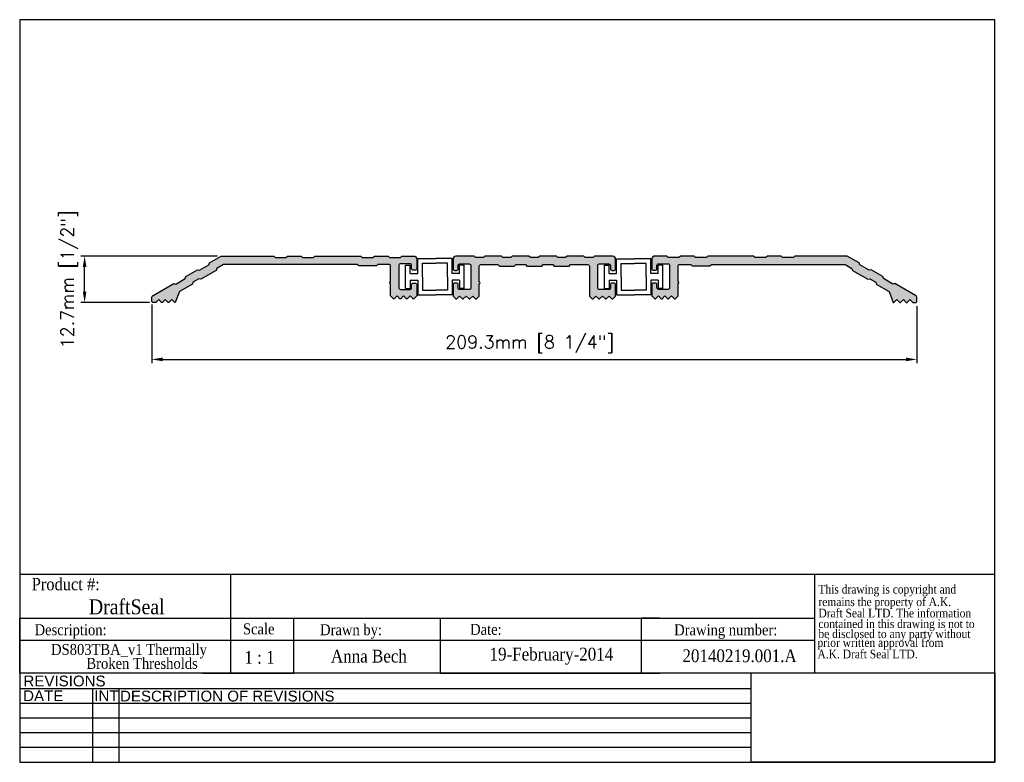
# Model space of a CAD drawing. Header units: millimetres. Extents: x 2362 to 2631, y 15 to 219.
import ezdxf
from ezdxf.enums import TextEntityAlignment as Align

# ---------------------------------------------------------------- set-up
doc = ezdxf.new("R2010")
doc.units = ezdxf.units.MM
doc.header["$MEASUREMENT"] = 0
doc.layers.add('AM_5', color=3, linetype='Continuous', lineweight=25)
doc.layers.add('BORDER', color=7, linetype='Continuous', lineweight=25)
for name, color, linetype in [('Current', 7, 'Continuous'), ('DRAWING', 7, 'Continuous'), ('DRAWING1', 5, 'Continuous'), ('FRAME', 7, 'Continuous')]:
    doc.layers.add(name, color=color, linetype=linetype)
doc.styles.add('DS GROUP', font='arial.ttf')
doc.styles.get("Standard").update_dxf_attribs({"font": 'ROMANS.SHX'})
doc.styles.add('TAG', font='GARA.TTF')
doc.dimstyles.new('AM_ISO$0', dxfattribs={"dimtxt": 1.5, "dimasz": 1.5, "dimexe": 1, "dimexo": 1, "dimgap": 1.5, "dimtad": 1, "dimdec": 0, "dimdsep": 46, "dimtxsty": 'Standard', "dimcen": 0, "dimclrd": 256, "dimclre": 256, "dimclrt": 2, "dimadec": 0, "dimazin": 2, "dimtp": 0.1, "dimtm": 0.1, "dimtfac": 0.71, "dimtdec": 0, "dimtmove": 0, "dimatfit": 3, "dimfxl": 1, "dimlwd": -1, "dimlwe": -1, "dimarcsym": 1})
picture_1 = doc.add_image_def('image1.bmp', size_in_pixel=(901, 331))

# ---------------------------------------------------------------- blocks, each defined once
blk = doc.blocks.new('A$C08671A0E')
at = {"layer": 'FRAME', "style": 'TAG'}
for s, p in [('This drawing is copyright and', (14.8, -52.3)), ('remains the property of A.K.', (14.8, -101.5)), ('Draft Seal LTD. The information', (14.8, -145.7)), ('contained in this drawing is not to  ', (14.8, -187.4)), ('be disclosed to any party without ', (14.8, -226.7)), (' prior written approval from', (0, -261.2)), (' A.K. Draft Seal LTD.', (0, -306.1))]:
    blk.add_text(s, height=33.819, dxfattribs=at).set_placement(p)
blk = doc.blocks.new('*D465')
at = {"layer": 'AM_5', "linetype": 'ByBlock', "transparency": 16777216}
for p, q in [((2398.16, 140.53), (2398.16, 124.55)), ((2607.48, 140.13), (2607.48, 124.55)), ((2401.16, 125.55), (2604.48, 125.55))]:
    blk.add_line(p, q, dxfattribs=at)
at = {"layer": 'AM_5', "transparency": 16777216}
for points in [[(2401.16, 126.05), (2401.16, 125.05), (2398.16, 125.55)], [(2604.48, 126.05), (2604.48, 125.05), (2607.48, 125.55)]]:
    blk.add_solid(points, dxfattribs=at)
at = {"layer": 'Defpoints', "color": 0, "transparency": 16777216}
for p in [(2398.16, 141.53), (2607.48, 141.13), (2607.48, 125.55)]:
    blk.add_point(p, dxfattribs=at)
at = {"layer": 'AM_5', "color": 7, "transparency": 16777216, "insert": (2501.56, 129.72), "char_height": 3.5, "attachment_point": 5}
blk.add_mtext('209.3mm [8 1/4"]', dxfattribs=at)
blk = doc.blocks.new('*D466')
at = {"layer": 'AM_5', "linetype": 'ByBlock', "transparency": 16777216}
for p, q in [((2416.21, 153.83), (2378.82, 153.83)), ((2379.82, 144.13), (2379.82, 150.83)), ((2397.56, 141.13), (2378.82, 141.13))]:
    blk.add_line(p, q, dxfattribs=at)
at = {"layer": 'AM_5', "transparency": 16777216}
for points in [[(2379.32, 150.83), (2380.32, 150.83), (2379.82, 153.83)], [(2379.32, 144.13), (2380.32, 144.13), (2379.82, 141.13)]]:
    blk.add_solid(points, dxfattribs=at)
at = {"layer": 'Defpoints', "color": 0, "transparency": 16777216}
for p in [(2379.82, 153.83), (2417.21, 153.83), (2398.56, 141.13)]:
    blk.add_point(p, dxfattribs=at)
at = {"layer": 'AM_5', "color": 7, "transparency": 16777216, "insert": (2375.66, 147.48), "char_height": 3.5, "attachment_point": 5, "rotation": 90}
blk.add_mtext('12.7mm [1/2"]', dxfattribs=at)

msp = doc.modelspace()

# ---------------------------------------------------------------- hatches: boundary and pattern name
for points in [[(2454.39, 151.53), (2454.79, 151.13), (2459.64, 151.13), (2460.04, 151.53), (2463.09, 151.53, -0.414214), (2463.49, 151.13), (2463.49, 146.8, 1), (2463.49, 146.3), (2463.49, 142.92), (2464.28, 142.13), (2464.5, 142.13), (2465.29, 142.92), (2466.08, 142.13), (2466.29, 142.13), (2467.08, 142.92), (2467.87, 142.13), (2468.08, 142.13), (2468.87, 142.92), (2469.66, 142.13), (2469.87, 142.13), (2470.66, 142.92), (2470.66, 146.05, 0.414214), (2470.26, 146.45), (2469.66, 146.45, 0.414214), (2469.26, 146.05), (2469.26, 145.1, -0.414214), (2468.86, 144.7), (2466.19, 144.7, -0.414214), (2465.79, 145.1), (2465.79, 151.3, -0.414214), (2466.19, 151.7), (2468.86, 151.7, -0.414214), (2469.26, 151.3), (2469.26, 150.35, 0.414214), (2469.66, 149.95), (2470.26, 149.95, 0.414214), (2470.66, 150.35), (2470.66, 153.03, 0.414214), (2469.86, 153.83), (2466.59, 153.83), (2466.19, 153.43), (2463.24, 153.43), (2462.84, 153.83), (2459.09, 153.83), (2458.69, 153.43), (2455.74, 153.43), (2455.34, 153.83), (2442.79, 153.83), (2442.39, 153.43), (2439.44, 153.43), (2439.04, 153.83), (2435.29, 153.83), (2434.89, 153.43), (2431.94, 153.43), (2431.54, 153.83), (2417.21, 153.83), (2413.96, 151.95), (2413.82, 151.41), (2411.26, 149.93), (2410.72, 150.08), (2407.47, 148.2), (2407.32, 147.66), (2404.77, 146.18), (2404.22, 146.33), (2398.56, 143.06, 0.26795), (2398.16, 142.37), (2398.16, 141.53, 0.414214), (2398.56, 141.13), (2399.29, 141.13), (2400.08, 141.92), (2400.87, 141.13), (2401.08, 141.13), (2401.87, 141.92), (2402.66, 141.13), (2402.87, 141.13), (2403.66, 141.92), (2404.45, 141.13), (2404.61, 141.13), (2405.77, 144.1), (2409.3, 146.14), (2409.44, 146.69), (2411.04, 147.61), (2411.59, 147.46), (2415.79, 149.89), (2415.94, 150.44), (2417.83, 151.53)], [(2587.82, 151.53), (2589.71, 150.44), (2589.85, 149.89), (2594.06, 147.46), (2594.61, 147.61), (2596.2, 146.69), (2596.35, 146.14), (2599.87, 144.1), (2601.03, 141.13), (2601.2, 141.13), (2601.99, 141.92), (2602.78, 141.13), (2602.99, 141.13), (2603.78, 141.92), (2604.57, 141.13), (2604.78, 141.13), (2605.57, 141.92), (2606.36, 141.13), (2607.08, 141.13, 0.744257), (2607.3, 141.86, 0.462046), (2607.08, 143.06), (2601.43, 146.33), (2600.88, 146.18), (2598.32, 147.66), (2598.18, 148.2), (2594.93, 150.08), (2594.38, 149.93), (2591.83, 151.41), (2591.68, 151.95), (2588.43, 153.83), (2574.1, 153.83), (2573.7, 153.43), (2570.75, 153.43), (2570.35, 153.83), (2566.6, 153.83), (2566.2, 153.43), (2563.25, 153.43), (2562.85, 153.83), (2550.3, 153.83), (2549.9, 153.43), (2546.95, 153.43), (2546.55, 153.83), (2542.8, 153.83), (2542.4, 153.43), (2539.45, 153.43), (2539.05, 153.83), (2535.78, 153.83, 0.414214), (2534.98, 153.03), (2534.98, 150.35, 0.691081), (2535.68, 150.08, 0.69108), (2536.38, 150.35), (2536.38, 151.3, -0.414214), (2536.78, 151.7), (2539.45, 151.7, -0.414214), (2539.85, 151.3), (2539.85, 145.1, -0.414214), (2539.45, 144.7), (2536.78, 144.7, -0.414214), (2536.38, 145.1), (2536.38, 146.05, 0.69108), (2535.68, 146.31, 0.691081), (2534.98, 146.05), (2534.98, 142.92), (2535.77, 142.13), (2535.98, 142.13), (2536.77, 142.92), (2537.56, 142.13), (2537.77, 142.13), (2538.56, 142.92), (2539.35, 142.13), (2539.56, 142.13), (2540.35, 142.92), (2541.14, 142.13), (2541.36, 142.13), (2542.15, 142.92), (2542.15, 146.3, 1), (2542.15, 146.8), (2542.15, 151.13, -0.414214), (2542.55, 151.53), (2545.6, 151.53), (2546, 151.13), (2550.86, 151.13), (2551.26, 151.53)]]:
    msp.add_hatch(color=256).paths.add_polyline_path(points)
at = {"layer": 'Current'}
msp.add_hatch(color=256, dxfattribs=at).paths.add_polyline_path([(2500.39, 151.49), (2500.79, 151.09), (2504.85, 151.09), (2505.25, 151.49), (2507.89, 151.49), (2508.29, 151.09), (2512.35, 151.09), (2512.75, 151.49), (2517.48, 151.49, -0.414214), (2517.88, 151.09), (2517.88, 142.88), (2518.67, 142.09), (2518.89, 142.09), (2519.68, 142.88), (2520.47, 142.09), (2520.68, 142.09), (2521.47, 142.88), (2522.26, 142.09), (2522.47, 142.09), (2523.26, 142.88), (2524.05, 142.09), (2524.26, 142.09), (2525.05, 142.88), (2525.05, 146.01, 0.691081), (2524.35, 146.28, 0.69108), (2523.65, 146.01), (2523.65, 145.06, -0.414214), (2523.25, 144.66), (2520.58, 144.66, -0.414214), (2520.18, 145.06), (2520.18, 151.26, -0.414214), (2520.58, 151.66), (2523.25, 151.66, -0.414214), (2523.65, 151.26), (2523.65, 150.31, 0.69108), (2524.35, 150.05, 0.691081), (2525.05, 150.31), (2525.05, 152.99, 0.414214), (2524.25, 153.79), (2519.3, 153.79), (2518.9, 153.39), (2516.75, 153.39), (2516.35, 153.79), (2511.8, 153.79), (2511.4, 153.39), (2509.25, 153.39), (2508.85, 153.79), (2504.3, 153.79), (2503.9, 153.39), (2501.75, 153.39), (2501.35, 153.79), (2496.8, 153.79), (2496.4, 153.39), (2494.25, 153.39), (2493.85, 153.79), (2489.3, 153.79), (2488.9, 153.39), (2486.75, 153.39), (2486.35, 153.79), (2481.4, 153.79, 0.414214), (2480.6, 152.99), (2480.6, 150.31, 0.691081), (2481.3, 150.05, 0.69108), (2482, 150.31), (2482, 151.26, -0.414214), (2482.4, 151.66), (2485.07, 151.66, -0.414214), (2485.47, 151.26), (2485.47, 145.06, -0.414214), (2485.07, 144.66), (2482.4, 144.66, -0.414214), (2482, 145.06), (2482, 146.01, 0.69108), (2481.3, 146.28, 0.691081), (2480.6, 146.01), (2480.6, 142.88), (2481.39, 142.09), (2481.6, 142.09), (2482.39, 142.88), (2483.18, 142.09), (2483.39, 142.09), (2484.18, 142.88), (2484.97, 142.09), (2485.18, 142.09), (2485.97, 142.88), (2486.76, 142.09), (2486.98, 142.09), (2487.77, 142.88), (2487.77, 146.27, 1), (2487.77, 146.77), (2487.77, 151.09, -0.414214), (2488.17, 151.49), (2492.89, 151.49), (2493.29, 151.09), (2497.35, 151.09), (2497.75, 151.49)])

# ---------------------------------------------------------------- linework, layer by layer
for p, q in [((2362.06, 66.79), (2579.51, 66.79)), ((2419.68, 66.79), (2419.68, 54.73)), ((2579.51, 66.79), (2579.51, 39.73)), ((2362.06, 39.73), (2362.06, 54.73)), ((2362.06, 54.73), (2579.51, 54.73)), ((2362.06, 54.73), (2362.06, 49.73)), ((2362.06, 54.73), (2362.06, 48.73)), ((2362.06, 54.73), (2412.06, 54.73)), ((2419.68, 54.73), (2419.68, 39.73)), ((2437.06, 39.73), (2437.06, 54.73)), ((2437.06, 54.73), (2477.06, 54.73)), ((2477.06, 54.73), (2477.06, 39.73)), ((2537.06, 54.73), (2532.06, 54.73)), ((2532.06, 54.73), (2532.06, 39.73)), ((2362.06, 48.73), (2362.06, 50.23)), ((2362.06, 48.73), (2579.51, 48.73)), ((2362.06, 39.73), (2362.06, 42.73)), ((2412.06, 39.73), (2437.06, 39.73)), ((2477.06, 39.73), (2537.06, 39.73))]:
    msp.add_line(p, q)
for points in [[(2459.09, 153.83), (2462.84, 153.83), (2463.24, 153.43), (2466.19, 153.43), (2466.59, 153.83), (2469.86, 153.83, -0.414214), (2470.66, 153.03), (2470.66, 150.35, -0.414214), (2470.26, 149.95), (2469.66, 149.95, -0.414214), (2469.26, 150.35), (2469.26, 151.3, 0.414214), (2468.86, 151.7), (2466.19, 151.7, 0.414214), (2465.79, 151.3), (2465.79, 145.1, 0.414214), (2466.19, 144.7), (2468.86, 144.7, 0.414214), (2469.26, 145.1), (2469.26, 146.05, -0.414214), (2469.66, 146.45), (2470.26, 146.45, -0.414214), (2470.66, 146.05), (2470.66, 142.92), (2469.87, 142.13), (2469.66, 142.13), (2468.87, 142.92), (2468.08, 142.13), (2467.87, 142.13), (2467.08, 142.92), (2466.29, 142.13), (2466.08, 142.13), (2465.29, 142.92), (2464.5, 142.13), (2464.28, 142.13), (2463.49, 142.92), (2463.49, 146.3, -1), (2463.49, 146.8), (2463.49, 151.13, 0.414214), (2463.09, 151.53), (2460.04, 151.53), (2459.64, 151.13), (2454.79, 151.13), (2454.39, 151.53), (2417.83, 151.53), (2415.94, 150.44), (2415.79, 149.89), (2411.59, 147.46), (2411.04, 147.61), (2409.44, 146.69), (2409.3, 146.14), (2405.77, 144.1), (2404.61, 141.13), (2404.45, 141.13), (2403.66, 141.92), (2402.87, 141.13), (2402.66, 141.13), (2401.87, 141.92), (2401.08, 141.13), (2400.87, 141.13), (2400.08, 141.92), (2399.29, 141.13), (2398.56, 141.13, -0.414214), (2398.16, 141.53), (2398.16, 142.37, -0.26795), (2398.56, 143.06), (2404.22, 146.33), (2404.77, 146.18), (2407.32, 147.66), (2407.47, 148.2), (2410.72, 150.08), (2411.26, 149.93), (2413.82, 151.41), (2413.96, 151.95), (2417.21, 153.83), (2431.54, 153.83), (2431.94, 153.43), (2434.89, 153.43), (2435.29, 153.83), (2439.04, 153.83), (2439.44, 153.43), (2442.39, 153.43), (2442.79, 153.83), (2455.34, 153.83), (2455.74, 153.43), (2458.69, 153.43)], [(2546.55, 153.83), (2542.8, 153.83), (2542.4, 153.43), (2539.45, 153.43), (2539.05, 153.83), (2535.78, 153.83, 0.414214), (2534.98, 153.03), (2534.98, 150.35, 0.414214), (2535.38, 149.95), (2535.98, 149.95, 0.414214), (2536.38, 150.35), (2536.38, 151.3, -0.414214), (2536.78, 151.7), (2539.45, 151.7, -0.414214), (2539.85, 151.3), (2539.85, 145.1, -0.414214), (2539.45, 144.7), (2536.78, 144.7, -0.414214), (2536.38, 145.1), (2536.38, 146.05, 0.414214), (2535.98, 146.45), (2535.38, 146.45, 0.414214), (2534.98, 146.05), (2534.98, 142.92), (2535.77, 142.13), (2535.98, 142.13), (2536.77, 142.92), (2537.56, 142.13), (2537.77, 142.13), (2538.56, 142.92), (2539.35, 142.13), (2539.56, 142.13), (2540.35, 142.92), (2541.14, 142.13), (2541.36, 142.13), (2542.15, 142.92), (2542.15, 146.3, 1), (2542.15, 146.8), (2542.15, 151.13, -0.414214), (2542.55, 151.53), (2545.6, 151.53), (2546, 151.13), (2550.86, 151.13), (2551.26, 151.53), (2587.82, 151.53), (2589.71, 150.44), (2589.85, 149.89), (2594.06, 147.46), (2594.61, 147.61), (2596.2, 146.69), (2596.35, 146.14), (2599.87, 144.1), (2601.03, 141.13), (2601.2, 141.13), (2601.99, 141.92), (2602.78, 141.13), (2602.99, 141.13), (2603.78, 141.92), (2604.57, 141.13), (2604.78, 141.13), (2605.57, 141.92), (2606.36, 141.13), (2607.08, 141.13, 0.414214), (2607.48, 141.53), (2607.48, 142.37, 0.26795), (2607.08, 143.06), (2601.43, 146.33), (2600.88, 146.18), (2598.32, 147.66), (2598.18, 148.2), (2594.93, 150.08), (2594.38, 149.93), (2591.83, 151.41), (2591.68, 151.95), (2588.43, 153.83), (2574.1, 153.83), (2573.7, 153.43), (2570.75, 153.43), (2570.35, 153.83), (2566.6, 153.83), (2566.2, 153.43), (2563.25, 153.43), (2562.85, 153.83), (2550.3, 153.83), (2549.9, 153.43), (2546.95, 153.43)]]:
    msp.add_lwpolyline(points, format="xyb", close=True)
at = {"layer": 'BORDER'}
for p, q in [((2362.06, 218.5), (2362.06, 15.3)), ((2628.76, 218.5), (2362.06, 218.5)), ((2628.76, 15.3), (2628.76, 218.5)), ((2579.51, 66.79), (2628.76, 66.79)), ((2628.76, 39.73), (2362.06, 39.73)), ((2562.14, 35.42), (2362.06, 35.42)), ((2381.93, 35.42), (2381.93, 15.3)), ((2389.14, 35.42), (2389.14, 15.3)), ((2562.14, 31.4), (2362.06, 31.4)), ((2562.14, 27.37), (2362.06, 27.37)), ((2562.14, 23.35), (2362.06, 23.35)), ((2562.14, 19.33), (2362.06, 19.33)), ((2362.06, 15.3), (2628.76, 15.3))]:
    msp.add_line(p, q, dxfattribs=at)
at = {"layer": 'DRAWING'}
msp.add_lwpolyline([(2492.89, 151.49), (2493.29, 151.09), (2497.35, 151.09), (2497.75, 151.49), (2500.39, 151.49), (2500.79, 151.09), (2504.85, 151.09), (2505.25, 151.49), (2507.89, 151.49), (2508.29, 151.09), (2512.35, 151.09), (2512.75, 151.49), (2517.48, 151.49, -0.414214), (2517.88, 151.09), (2517.88, 142.88), (2518.67, 142.09), (2518.89, 142.09), (2519.68, 142.88), (2520.47, 142.09), (2520.68, 142.09), (2521.47, 142.88), (2522.26, 142.09), (2522.47, 142.09), (2523.26, 142.88), (2524.05, 142.09), (2524.26, 142.09), (2525.05, 142.88), (2525.05, 146.01, 0.414214), (2524.65, 146.41), (2524.05, 146.41, 0.414214), (2523.65, 146.01), (2523.65, 145.06, -0.414214), (2523.25, 144.66), (2520.58, 144.66, -0.414214), (2520.18, 145.06), (2520.18, 151.26, -0.414214), (2520.58, 151.66), (2523.25, 151.66, -0.414214), (2523.65, 151.26), (2523.65, 150.31, 0.414214), (2524.05, 149.91), (2524.65, 149.91, 0.414214), (2525.05, 150.31), (2525.05, 152.99, 0.414214), (2524.25, 153.79), (2519.3, 153.79), (2518.9, 153.39), (2516.75, 153.39), (2516.35, 153.79), (2511.8, 153.79), (2511.4, 153.39), (2509.25, 153.39), (2508.85, 153.79), (2504.3, 153.79), (2503.9, 153.39), (2501.75, 153.39), (2501.35, 153.79), (2496.8, 153.79), (2496.4, 153.39), (2494.25, 153.39), (2493.85, 153.79), (2489.3, 153.79), (2488.9, 153.39), (2486.75, 153.39), (2486.35, 153.79), (2481.4, 153.79, 0.414214), (2480.6, 152.99), (2480.6, 150.31, 0.414214), (2481, 149.91), (2481.6, 149.91, 0.414214), (2482, 150.31), (2482, 151.26, -0.414214), (2482.4, 151.66), (2485.07, 151.66, -0.414214), (2485.47, 151.26), (2485.47, 145.06, -0.414214), (2485.07, 144.66), (2482.4, 144.66, -0.414214), (2482, 145.06), (2482, 146.01, 0.414214), (2481.6, 146.41), (2481, 146.41, 0.414214), (2480.6, 146.01), (2480.6, 142.88), (2481.39, 142.09), (2481.6, 142.09), (2482.39, 142.88), (2483.18, 142.09), (2483.39, 142.09), (2484.18, 142.88), (2484.97, 142.09), (2485.18, 142.09), (2485.97, 142.88), (2486.76, 142.09), (2486.98, 142.09), (2487.77, 142.88), (2487.77, 146.27, 1), (2487.77, 146.77), (2487.77, 151.09, -0.414214), (2488.17, 151.49)], format="xyb", close=True, dxfattribs=at)
at = {"layer": 'DRAWING1'}
for p, q in [((2467.63, 144.99), (2467.63, 151.34)), ((2467.63, 151.34), (2468.9, 151.34)), ((2468.9, 149.05), (2468.9, 151.34)), ((2470.93, 153.12), (2475.88, 153.12)), ((2470.93, 149.05), (2470.93, 153.12)), ((2472.2, 148.16), (2472.2, 151.85)), ((2472.2, 151.85), (2475.88, 151.85)), ((2480.33, 153.12), (2475.88, 153.12)), ((2479.06, 151.85), (2475.88, 151.85)), ((2479.06, 148.16), (2479.06, 151.85)), ((2480.33, 149.05), (2480.33, 153.12)), ((2482.36, 149.05), (2482.36, 151.34)), ((2483.63, 151.34), (2482.36, 151.34)), ((2483.63, 144.99), (2483.63, 151.34)), ((2522.02, 144.96), (2522.02, 151.31)), ((2522.02, 151.31), (2523.29, 151.31)), ((2523.29, 149.02), (2523.29, 151.31)), ((2525.32, 153.08), (2530.27, 153.08)), ((2525.32, 149.02), (2525.32, 153.08)), ((2526.59, 148.13), (2526.59, 151.81)), ((2526.59, 151.81), (2530.27, 151.81)), ((2534.72, 153.08), (2530.27, 153.08)), ((2533.45, 151.81), (2530.27, 151.81)), ((2533.45, 148.13), (2533.45, 151.81)), ((2534.72, 149.02), (2534.72, 153.08)), ((2536.75, 149.02), (2536.75, 151.31)), ((2538.02, 151.31), (2536.75, 151.31)), ((2538.02, 144.96), (2538.02, 151.31)), ((2468.9, 149.05), (2470.93, 149.05)), ((2472.2, 148.16), (2472.2, 144.48)), ((2479.06, 148.16), (2479.06, 144.48)), ((2482.36, 149.05), (2480.33, 149.05)), ((2523.29, 149.02), (2525.32, 149.02)), ((2536.75, 149.02), (2534.72, 149.02)), ((2468.9, 147.27), (2470.93, 147.27)), ((2468.9, 147.27), (2468.9, 144.99)), ((2470.93, 147.27), (2470.93, 143.21)), ((2480.33, 147.27), (2480.33, 143.21)), ((2482.36, 147.27), (2480.33, 147.27)), ((2482.36, 147.27), (2482.36, 144.99)), ((2523.29, 147.24), (2525.32, 147.24)), ((2523.29, 147.24), (2523.29, 144.96)), ((2525.32, 147.24), (2525.32, 143.18)), ((2526.59, 148.13), (2526.59, 144.45)), ((2533.45, 148.13), (2533.45, 144.45)), ((2534.72, 147.24), (2534.72, 143.18)), ((2536.75, 147.24), (2534.72, 147.24)), ((2536.75, 147.24), (2536.75, 144.96)), ((2467.63, 144.99), (2468.9, 144.99)), ((2470.93, 143.21), (2475.88, 143.21)), ((2472.2, 144.48), (2475.88, 144.48)), ((2479.06, 144.48), (2475.88, 144.48)), ((2480.33, 143.21), (2475.88, 143.21)), ((2483.63, 144.99), (2482.36, 144.99)), ((2522.02, 144.96), (2523.29, 144.96)), ((2525.32, 143.18), (2530.27, 143.18)), ((2526.59, 144.45), (2530.27, 144.45)), ((2533.45, 144.45), (2530.27, 144.45)), ((2534.72, 143.18), (2530.27, 143.18)), ((2538.02, 144.96), (2536.75, 144.96))]:
    msp.add_line(p, q, dxfattribs=at)
at = {"layer": 'FRAME', "color": 1}
for q in [(2562.14, 39.74), (2562.14, 39.73)]:
    msp.add_line((2562.14, 15.3), q, dxfattribs=at)

# ---------------------------------------------------------------- block references
at = {"xscale": 0.06987750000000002, "yscale": 0.06987750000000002, "zscale": 0.06987750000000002}
msp.add_blockref('A$C08671A0E', (2579.51, 65.14), dxfattribs=at)

# ---------------------------------------------------------------- texts
at = {"layer": 'BORDER', "attachment_point": 2, "style": 'DS GROUP'}
for s, width, insert, char_height in [('REVISIONS', 20.3868, (2374.32, 39.03), 2.953), ('DATE', 20.3868, (2368.5, 34.99), 2.953), ('INT', 20.3868, (2385.79, 34.99), 2.953), ('DESCRIPTION OF REVISIONS', 103.8609, (2418.84, 34.91), 2.9531)]:
    msp.add_mtext_dynamic_manual_height_columns(s, width=width, gutter_width=7.5, heights=[0], dxfattribs=dict(at, insert=insert, char_height=char_height))
at = {"layer": 'FRAME', "style": 'TAG'}
for s, height, p in [('Product #:', 3.382, (2374.65, 64.13)), ('DraftSeal', 4.069, (2391.34, 57.98)), ('Description:', 3, (2375.98, 51.11)), ('Drawn by:', 3, (2452.69, 51.18)), ('Date:', 3, (2489.58, 51.66)), ('Drawing number:', 3, (2555.2, 51.15)), ('1 : 1', 3.5, (2427.65, 44)), ('Anna Bech', 3.5, (2457.58, 44.44)), ('19-February-2014', 3.5, (2507.5, 44.44)), ('20140219.001.A', 3.5, (2558.98, 44.45))]:
    msp.add_text(s, height=height, dxfattribs=at).set_placement(p, align=Align.MIDDLE)
msp.add_text('Scale', height=3, dxfattribs=at).set_placement((2423.13, 50.32))
for s, p in [('DS803TBA_v1 Thermally ', (2392.45, 44.69)), ('Broken Thresholds', (2395.54, 40.88))]:
    msp.add_text(s, height=3, dxfattribs=at).set_placement(p, align=Align.CENTER)

# ---------------------------------------------------------------- dimensions: what is measured, and where the dimension line sits
at = {"layer": 'AM_5'}
dim = msp.add_linear_dim(base=(2379.82, 153.83), p1=(2398.56, 141.13), p2=(2417.21, 153.83), angle=90, dimstyle='AM_ISO$0', override={"dimtxt": 3.5, "dimasz": 3, "dimdec": 1, "dimpost": '<>mm', "dimclrt": 7}, dxfattribs=at)
dim.commit()
dim.dimension.update_dxf_attribs({"geometry": '*D466', "text_midpoint": (2379.82, 147.48), "dimtype": 160})
dim = msp.add_linear_dim(base=(2607.48, 125.55), p1=(2398.16, 141.53), p2=(2607.48, 141.13), dimstyle='AM_ISO$0', override={"dimtxt": 3.5, "dimasz": 3, "dimdec": 1, "dimpost": '<>mm', "dimclrt": 7}, dxfattribs=at)
dim.commit()
dim.dimension.update_dxf_attribs({"geometry": '*D465', "text_midpoint": (2501.56, 125.55), "dimtype": 160})

# ---------------------------------------------------------------- pictures from other files: only their frames are drawn
image = msp.add_image(picture_1, insert=(2562.14, 15.3), size_in_units=(66.62, 24.47))
image.dxf.flags = 7

doc.saveas('drawing.dxf')
